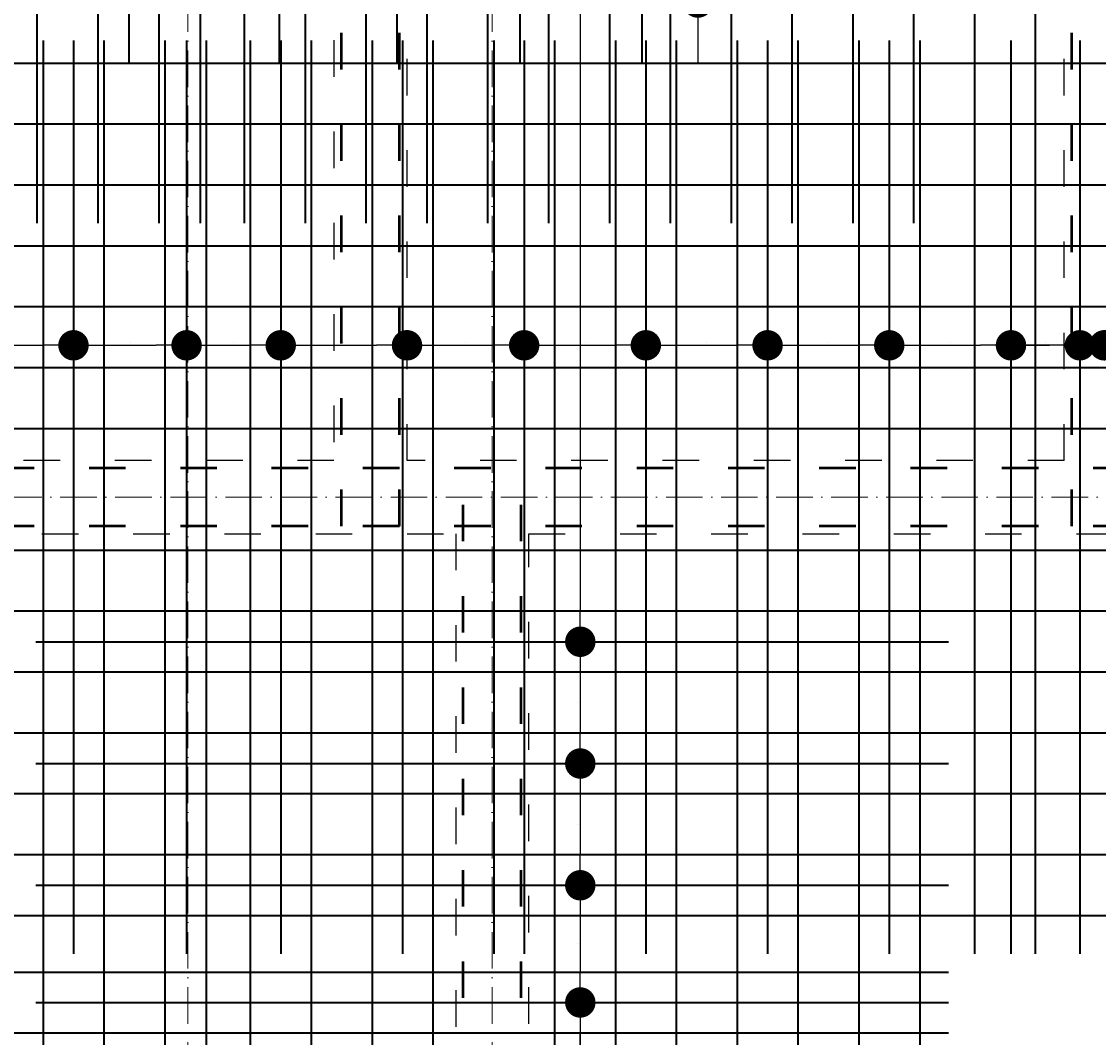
# Model space of a CAD drawing. Header units: millimetres. Extents: x 300938 to 312016, y 11971 to 20881.
# Tile 88 of 239: x 309974 to 310328, y 14522 to 14855. Entities that reach past the tile are written whole.
import ezdxf

# ---------------------------------------------------------------- set-up
doc = ezdxf.new("R2010")
doc.units = ezdxf.units.MM
doc.linetypes.add('ACAD_ISO03W100', pattern=[30, 12, -18])
doc.linetypes.add('ACAD_ISO10W100', pattern=[18, 12, -3, 0, -3])
for name, color, linetype, lineweight in [('konstrukcja wymiary', 1, 'Continuous', 13), ('osie', 5, 'ACAD_ISO10W100', 13), ('zbrojenie', 4, 'Continuous', 50), ('zbrojenie płyty', 141, 'Continuous', 35)]:
    doc.layers.add(name, color=color, linetype=linetype, lineweight=lineweight)
doc.layers.add('przerywane', color=6, linetype='ACAD_ISO03W100')
doc.styles.add('KONSTRUKCJA', font='romand.shx', dxfattribs={"oblique": 10})
doc.styles.get("Standard").update_dxf_attribs({"font": 'romand.shx', "oblique": 10})
doc.dimstyles.new('150', dxfattribs={"dimtxt": 10, "dimasz": 7, "dimexe": 1.25, "dimexo": 0.625, "dimgap": 3, "dimtad": 1, "dimdec": 0, "dimrnd": 0.5, "dimtxsty": 'KONSTRUKCJA', "dimblk": 'ARCHTICK', "dimcen": 2.5, "dimadec": 0, "dimazin": 0, "dimtfac": 1, "dimtdec": 0, "dimtix": 1, "dimtmove": 0, "dimatfit": 3, "dimfxl": 4, "dimfxlon": 1, "dimarcsym": 0})
doc.dimstyles.new('kropki', dxfattribs={"dimtxt": 0.001, "dimasz": 10, "dimexe": 1.25, "dimexo": 0.625, "dimgap": 1, "dimtad": 1, "dimtxsty": 'Standard', "dimblk": 'DOT', "dimcen": 2.5, "dimadec": 0, "dimazin": 0, "dimtfac": 1, "dimtmove": 0, "dimatfit": 3, "dimfxl": 1, "dimfxlon": 1, "dimarcsym": 0})

# ---------------------------------------------------------------- blocks, each defined once
blk = doc.blocks.new('_ArchTick')
at = {"color": 0, "linetype": 'ByBlock', "lineweight": 13, "const_width": 0.15}
blk.add_lwpolyline([(-0.5, -0.5), (0.5, 0.5)], dxfattribs=at)
blk = doc.blocks.new('*D2127')
at = {"layer": 'Defpoints', "color": 0, "transparency": 16777216}
for p in [(310572.63, 15501.22), (309884.63, 14520.22), (310572.63, 14393.22)]:
    blk.add_point(p, dxfattribs=at)
at = {"layer": 'konstrukcja wymiary', "color": 0, "lineweight": -2, "transparency": 16777216}
for p, q in [((309884.63, 15497.22), (309884.63, 15502.47)), ((309884.63, 15501.22), (310572.63, 15501.22)), ((310572.63, 15497.22), (310572.63, 15502.47))]:
    blk.add_line(p, q, dxfattribs=at)
at = {"layer": 'konstrukcja wymiary', "color": 0, "lineweight": -2, "transparency": 16777216, "xscale": 7, "yscale": 7, "zscale": 7, "rotation": 180}
blk.add_blockref('_ArchTick', (309884.63, 15501.22), dxfattribs=at)
at = {"layer": 'konstrukcja wymiary', "color": 0, "lineweight": -2, "transparency": 16777216, "xscale": 7, "yscale": 7, "zscale": 7}
blk.add_blockref('_ArchTick', (310572.63, 15501.22), dxfattribs=at)
at = {"layer": 'konstrukcja wymiary', "color": 0, "transparency": 16777216, "insert": (310228.63, 15509.22), "char_height": 10, "attachment_point": 5, "style": 'KONSTRUKCJA'}
blk.add_mtext('688', dxfattribs=at)
blk = doc.blocks.new('_Dot')
at = {"color": 0, "linetype": 'ByBlock', "lineweight": -2}
blk.add_line((-0.5, 0), (-1, 0), dxfattribs=at)
at = {"color": 0, "linetype": 'ByBlock', "const_width": 0.5}
blk.add_lwpolyline([(-0.25, 0, 1), (0.25, 0, 1)], format="xyb", close=True, dxfattribs=at)
blk = doc.blocks.new('*D2537')
at = {"layer": 'Defpoints', "color": 0, "transparency": 16777216}
for p in [(310207.13, 14881.72), (310196.24, 14861.72), (310207.13, 14861.72)]:
    blk.add_point(p, dxfattribs=at)
at = {"layer": 'konstrukcja wymiary', "color": 0, "lineweight": -2, "transparency": 16777216}
for p, q in [((310196.24, 14891.72), (310196.24, 14901.72)), ((310197.24, 14881.72), (310194.99, 14881.72)), ((310196.24, 14881.72), (310196.24, 14861.72)), ((310197.24, 14861.72), (310194.99, 14861.72)), ((310196.24, 14851.72), (310196.24, 14841.72))]:
    blk.add_line(p, q, dxfattribs=at)
at = {"layer": 'konstrukcja wymiary', "color": 0, "lineweight": -2, "transparency": 16777216, "xscale": 10, "yscale": 10, "zscale": 10}
for p, rotation in [((310196.24, 14881.72), 270), ((310196.24, 14861.72), 90)]:
    blk.add_blockref('_Dot', p, dxfattribs=dict(at, rotation=rotation))
at = {"layer": 'konstrukcja wymiary', "color": 0, "transparency": 16777216, "insert": (310195.24, 14871.72), "char_height": 0.001, "attachment_point": 5, "rotation": 90}
blk.add_mtext('20', dxfattribs=at)
blk = doc.blocks.new('*D2542')
at = {"layer": 'Defpoints', "color": 0, "transparency": 16777216}
for p in [(310147.13, 14911.72), (310149.13, 14651.72), (310157.58, 14651.72)]:
    blk.add_point(p, dxfattribs=at)
at = {"layer": 'konstrukcja wymiary', "color": 0, "lineweight": -2, "transparency": 16777216}
for p, q in [((310156.58, 14911.72), (310158.83, 14911.72)), ((310157.58, 14901.72), (310157.58, 14661.72)), ((310156.58, 14651.72), (310158.83, 14651.72))]:
    blk.add_line(p, q, dxfattribs=at)
at = {"layer": 'konstrukcja wymiary', "color": 0, "lineweight": -2, "transparency": 16777216, "xscale": 10, "yscale": 10, "zscale": 10}
for p, rotation in [((310157.58, 14911.72), 90), ((310157.58, 14651.72), 270)]:
    blk.add_blockref('_Dot', p, dxfattribs=dict(at, rotation=rotation))
at = {"layer": 'konstrukcja wymiary', "color": 0, "transparency": 16777216, "insert": (310156.58, 14781.72), "char_height": 0.001, "attachment_point": 5, "rotation": 90}
blk.add_mtext('260', dxfattribs=at)
blk = doc.blocks.new('*D2543')
at = {"layer": 'Defpoints', "color": 0, "transparency": 16777216}
for p in [(310149.13, 14651.72), (310149.13, 14611.72), (310157.58, 14611.72)]:
    blk.add_point(p, dxfattribs=at)
at = {"layer": 'konstrukcja wymiary', "color": 0, "lineweight": -2, "transparency": 16777216}
for p, q in [((310156.58, 14651.72), (310158.83, 14651.72)), ((310157.58, 14641.72), (310157.58, 14621.72)), ((310156.58, 14611.72), (310158.83, 14611.72))]:
    blk.add_line(p, q, dxfattribs=at)
at = {"layer": 'konstrukcja wymiary', "color": 0, "lineweight": -2, "transparency": 16777216, "xscale": 10, "yscale": 10, "zscale": 10}
for p, rotation in [((310157.58, 14651.72), 90), ((310157.58, 14611.72), 270)]:
    blk.add_blockref('_Dot', p, dxfattribs=dict(at, rotation=rotation))
at = {"layer": 'konstrukcja wymiary', "color": 0, "transparency": 16777216, "insert": (310156.58, 14631.72), "char_height": 0.001, "attachment_point": 5, "rotation": 90}
blk.add_mtext('40', dxfattribs=at)
blk = doc.blocks.new('*D2544')
at = {"layer": 'Defpoints', "color": 0, "transparency": 16777216}
for p in [(310149.13, 14611.72), (310149.13, 14571.72), (310157.58, 14571.72)]:
    blk.add_point(p, dxfattribs=at)
at = {"layer": 'konstrukcja wymiary', "color": 0, "lineweight": -2, "transparency": 16777216}
for p, q in [((310156.58, 14611.72), (310158.83, 14611.72)), ((310157.58, 14601.72), (310157.58, 14581.72)), ((310156.58, 14571.72), (310158.83, 14571.72))]:
    blk.add_line(p, q, dxfattribs=at)
at = {"layer": 'konstrukcja wymiary', "color": 0, "lineweight": -2, "transparency": 16777216, "xscale": 10, "yscale": 10, "zscale": 10}
for p, rotation in [((310157.58, 14611.72), 90), ((310157.58, 14571.72), 270)]:
    blk.add_blockref('_Dot', p, dxfattribs=dict(at, rotation=rotation))
at = {"layer": 'konstrukcja wymiary', "color": 0, "transparency": 16777216, "insert": (310156.58, 14591.72), "char_height": 0.001, "attachment_point": 5, "rotation": 90}
blk.add_mtext('40', dxfattribs=at)
blk = doc.blocks.new('*D2545')
at = {"layer": 'Defpoints', "color": 0, "transparency": 16777216}
for p in [(310149.13, 14571.72), (310149.13, 14533.22), (310157.58, 14533.22)]:
    blk.add_point(p, dxfattribs=at)
at = {"layer": 'konstrukcja wymiary', "color": 0, "lineweight": -2, "transparency": 16777216}
for p, q in [((310156.58, 14571.72), (310158.83, 14571.72)), ((310157.58, 14561.72), (310157.58, 14543.22)), ((310156.58, 14533.22), (310158.83, 14533.22))]:
    blk.add_line(p, q, dxfattribs=at)
at = {"layer": 'konstrukcja wymiary', "color": 0, "lineweight": -2, "transparency": 16777216, "xscale": 10, "yscale": 10, "zscale": 10}
for p, rotation in [((310157.58, 14571.72), 90), ((310157.58, 14533.22), 270)]:
    blk.add_blockref('_Dot', p, dxfattribs=dict(at, rotation=rotation))
at = {"layer": 'konstrukcja wymiary', "color": 0, "transparency": 16777216, "insert": (310156.58, 14552.47), "char_height": 0.001, "attachment_point": 5, "rotation": 90}
blk.add_mtext('38,5', dxfattribs=at)
blk = doc.blocks.new('*D2546')
at = {"layer": 'Defpoints', "color": 0, "transparency": 16777216}
for p in [(310149.13, 14533.22), (310149.13, 14493.22), (310157.58, 14493.22)]:
    blk.add_point(p, dxfattribs=at)
at = {"layer": 'konstrukcja wymiary', "color": 0, "lineweight": -2, "transparency": 16777216}
for p, q in [((310156.58, 14533.22), (310158.83, 14533.22)), ((310157.58, 14523.22), (310157.58, 14503.22)), ((310156.58, 14493.22), (310158.83, 14493.22))]:
    blk.add_line(p, q, dxfattribs=at)
at = {"layer": 'konstrukcja wymiary', "color": 0, "lineweight": -2, "transparency": 16777216, "xscale": 10, "yscale": 10, "zscale": 10}
for p, rotation in [((310157.58, 14533.22), 90), ((310157.58, 14493.22), 270)]:
    blk.add_blockref('_Dot', p, dxfattribs=dict(at, rotation=rotation))
at = {"layer": 'konstrukcja wymiary', "color": 0, "transparency": 16777216, "insert": (310156.58, 14513.22), "char_height": 0.001, "attachment_point": 5, "rotation": 90}
blk.add_mtext('40', dxfattribs=at)
blk = doc.blocks.new('*D2695')
at = {"layer": 'Defpoints', "color": 0, "transparency": 16777216}
for p in [(309991.01, 14749.11), (309951.01, 14741.72), (309991.01, 14741.72)]:
    blk.add_point(p, dxfattribs=at)
at = {"layer": 'konstrukcja wymiary', "color": 0, "lineweight": -2, "transparency": 16777216}
for p, q in [((309951.01, 14748.11), (309951.01, 14750.36)), ((309961.01, 14749.11), (309981.01, 14749.11)), ((309991.01, 14748.11), (309991.01, 14750.36))]:
    blk.add_line(p, q, dxfattribs=at)
at = {"layer": 'konstrukcja wymiary', "color": 0, "lineweight": -2, "transparency": 16777216, "xscale": 10, "yscale": 10, "zscale": 10, "rotation": 180}
blk.add_blockref('_Dot', (309951.01, 14749.11), dxfattribs=at)
at = {"layer": 'konstrukcja wymiary', "color": 0, "lineweight": -2, "transparency": 16777216, "xscale": 10, "yscale": 10, "zscale": 10}
blk.add_blockref('_Dot', (309991.01, 14749.11), dxfattribs=at)
at = {"layer": 'konstrukcja wymiary', "color": 0, "transparency": 16777216, "insert": (309971.01, 14750.11), "char_height": 0.001, "attachment_point": 5}
blk.add_mtext('40', dxfattribs=at)
blk = doc.blocks.new('*D2696')
at = {"layer": 'Defpoints', "color": 0, "transparency": 16777216}
for p in [(310028.18, 14749.11), (309991.01, 14741.72), (310028.18, 14741.72)]:
    blk.add_point(p, dxfattribs=at)
at = {"layer": 'konstrukcja wymiary', "color": 0, "lineweight": -2, "transparency": 16777216}
for p, q in [((309991.01, 14748.11), (309991.01, 14750.36)), ((310001.01, 14749.11), (310018.18, 14749.11)), ((310028.18, 14748.11), (310028.18, 14750.36))]:
    blk.add_line(p, q, dxfattribs=at)
at = {"layer": 'konstrukcja wymiary', "color": 0, "lineweight": -2, "transparency": 16777216, "xscale": 10, "yscale": 10, "zscale": 10, "rotation": 180}
blk.add_blockref('_Dot', (309991.01, 14749.11), dxfattribs=at)
at = {"layer": 'konstrukcja wymiary', "color": 0, "lineweight": -2, "transparency": 16777216, "xscale": 10, "yscale": 10, "zscale": 10}
blk.add_blockref('_Dot', (310028.18, 14749.11), dxfattribs=at)
at = {"layer": 'konstrukcja wymiary', "color": 0, "transparency": 16777216, "insert": (310009.59, 14750.11), "char_height": 0.001, "attachment_point": 5}
blk.add_mtext('37,16', dxfattribs=at)
blk = doc.blocks.new('*D2697')
at = {"layer": 'Defpoints', "color": 0, "transparency": 16777216}
for p in [(310059.13, 14749.11), (310028.18, 14741.72), (310059.13, 14741.72)]:
    blk.add_point(p, dxfattribs=at)
at = {"layer": 'konstrukcja wymiary', "color": 0, "lineweight": -2, "transparency": 16777216}
for p, q in [((310028.18, 14748.11), (310028.18, 14750.36)), ((310038.18, 14749.11), (310049.13, 14749.11)), ((310059.13, 14748.11), (310059.13, 14750.36))]:
    blk.add_line(p, q, dxfattribs=at)
at = {"layer": 'konstrukcja wymiary', "color": 0, "lineweight": -2, "transparency": 16777216, "xscale": 10, "yscale": 10, "zscale": 10, "rotation": 180}
blk.add_blockref('_Dot', (310028.18, 14749.11), dxfattribs=at)
at = {"layer": 'konstrukcja wymiary', "color": 0, "lineweight": -2, "transparency": 16777216, "xscale": 10, "yscale": 10, "zscale": 10}
blk.add_blockref('_Dot', (310059.13, 14749.11), dxfattribs=at)
at = {"layer": 'konstrukcja wymiary', "color": 0, "transparency": 16777216, "insert": (310043.65, 14750.11), "char_height": 0.001, "attachment_point": 5}
blk.add_mtext('30,95', dxfattribs=at)
blk = doc.blocks.new('*D2698')
at = {"layer": 'Defpoints', "color": 0, "transparency": 16777216}
for p in [(310100.63, 14749.11), (310059.13, 14741.72), (310100.63, 14741.72)]:
    blk.add_point(p, dxfattribs=at)
at = {"layer": 'konstrukcja wymiary', "color": 0, "lineweight": -2, "transparency": 16777216}
for p, q in [((310059.13, 14748.11), (310059.13, 14750.36)), ((310069.13, 14749.11), (310090.63, 14749.11)), ((310100.63, 14748.11), (310100.63, 14750.36))]:
    blk.add_line(p, q, dxfattribs=at)
at = {"layer": 'konstrukcja wymiary', "color": 0, "lineweight": -2, "transparency": 16777216, "xscale": 10, "yscale": 10, "zscale": 10, "rotation": 180}
blk.add_blockref('_Dot', (310059.13, 14749.11), dxfattribs=at)
at = {"layer": 'konstrukcja wymiary', "color": 0, "lineweight": -2, "transparency": 16777216, "xscale": 10, "yscale": 10, "zscale": 10}
blk.add_blockref('_Dot', (310100.63, 14749.11), dxfattribs=at)
at = {"layer": 'konstrukcja wymiary', "color": 0, "transparency": 16777216, "insert": (310079.88, 14750.11), "char_height": 0.001, "attachment_point": 5}
blk.add_mtext('41,5', dxfattribs=at)
blk = doc.blocks.new('*D2699')
at = {"layer": 'Defpoints', "color": 0, "transparency": 16777216}
for p in [(310139.13, 14749.11), (310100.63, 14741.72), (310139.13, 14741.72)]:
    blk.add_point(p, dxfattribs=at)
at = {"layer": 'konstrukcja wymiary', "color": 0, "lineweight": -2, "transparency": 16777216}
for p, q in [((310100.63, 14748.11), (310100.63, 14750.36)), ((310110.63, 14749.11), (310129.13, 14749.11)), ((310139.13, 14748.11), (310139.13, 14750.36))]:
    blk.add_line(p, q, dxfattribs=at)
at = {"layer": 'konstrukcja wymiary', "color": 0, "lineweight": -2, "transparency": 16777216, "xscale": 10, "yscale": 10, "zscale": 10, "rotation": 180}
blk.add_blockref('_Dot', (310100.63, 14749.11), dxfattribs=at)
at = {"layer": 'konstrukcja wymiary', "color": 0, "lineweight": -2, "transparency": 16777216, "xscale": 10, "yscale": 10, "zscale": 10}
blk.add_blockref('_Dot', (310139.13, 14749.11), dxfattribs=at)
at = {"layer": 'konstrukcja wymiary', "color": 0, "transparency": 16777216, "insert": (310119.88, 14750.11), "char_height": 0.001, "attachment_point": 5}
blk.add_mtext('38,5', dxfattribs=at)
blk = doc.blocks.new('*D2700')
at = {"layer": 'Defpoints', "color": 0, "transparency": 16777216}
for p in [(310179.13, 14749.11), (310139.13, 14741.72), (310179.13, 14741.72)]:
    blk.add_point(p, dxfattribs=at)
at = {"layer": 'konstrukcja wymiary', "color": 0, "lineweight": -2, "transparency": 16777216}
for p, q in [((310139.13, 14748.11), (310139.13, 14750.36)), ((310149.13, 14749.11), (310169.13, 14749.11)), ((310179.13, 14748.11), (310179.13, 14750.36))]:
    blk.add_line(p, q, dxfattribs=at)
at = {"layer": 'konstrukcja wymiary', "color": 0, "lineweight": -2, "transparency": 16777216, "xscale": 10, "yscale": 10, "zscale": 10, "rotation": 180}
blk.add_blockref('_Dot', (310139.13, 14749.11), dxfattribs=at)
at = {"layer": 'konstrukcja wymiary', "color": 0, "lineweight": -2, "transparency": 16777216, "xscale": 10, "yscale": 10, "zscale": 10}
blk.add_blockref('_Dot', (310179.13, 14749.11), dxfattribs=at)
at = {"layer": 'konstrukcja wymiary', "color": 0, "transparency": 16777216, "insert": (310159.13, 14750.11), "char_height": 0.001, "attachment_point": 5}
blk.add_mtext('40', dxfattribs=at)
blk = doc.blocks.new('*D2701')
at = {"layer": 'Defpoints', "color": 0, "transparency": 16777216}
for p in [(310219.13, 14749.11), (310179.13, 14741.72), (310219.13, 14741.72)]:
    blk.add_point(p, dxfattribs=at)
at = {"layer": 'konstrukcja wymiary', "color": 0, "lineweight": -2, "transparency": 16777216}
for p, q in [((310179.13, 14748.11), (310179.13, 14750.36)), ((310189.13, 14749.11), (310209.13, 14749.11)), ((310219.13, 14748.11), (310219.13, 14750.36))]:
    blk.add_line(p, q, dxfattribs=at)
at = {"layer": 'konstrukcja wymiary', "color": 0, "lineweight": -2, "transparency": 16777216, "xscale": 10, "yscale": 10, "zscale": 10, "rotation": 180}
blk.add_blockref('_Dot', (310179.13, 14749.11), dxfattribs=at)
at = {"layer": 'konstrukcja wymiary', "color": 0, "lineweight": -2, "transparency": 16777216, "xscale": 10, "yscale": 10, "zscale": 10}
blk.add_blockref('_Dot', (310219.13, 14749.11), dxfattribs=at)
at = {"layer": 'konstrukcja wymiary', "color": 0, "transparency": 16777216, "insert": (310199.13, 14750.11), "char_height": 0.001, "attachment_point": 5}
blk.add_mtext('40', dxfattribs=at)
blk = doc.blocks.new('*D2702')
at = {"layer": 'Defpoints', "color": 0, "transparency": 16777216}
for p in [(310259.13, 14749.11), (310219.13, 14741.72), (310259.13, 14741.72)]:
    blk.add_point(p, dxfattribs=at)
at = {"layer": 'konstrukcja wymiary', "color": 0, "lineweight": -2, "transparency": 16777216}
for p, q in [((310219.13, 14748.11), (310219.13, 14750.36)), ((310229.13, 14749.11), (310249.13, 14749.11)), ((310259.13, 14748.11), (310259.13, 14750.36))]:
    blk.add_line(p, q, dxfattribs=at)
at = {"layer": 'konstrukcja wymiary', "color": 0, "lineweight": -2, "transparency": 16777216, "xscale": 10, "yscale": 10, "zscale": 10, "rotation": 180}
blk.add_blockref('_Dot', (310219.13, 14749.11), dxfattribs=at)
at = {"layer": 'konstrukcja wymiary', "color": 0, "lineweight": -2, "transparency": 16777216, "xscale": 10, "yscale": 10, "zscale": 10}
blk.add_blockref('_Dot', (310259.13, 14749.11), dxfattribs=at)
at = {"layer": 'konstrukcja wymiary', "color": 0, "transparency": 16777216, "insert": (310239.13, 14750.11), "char_height": 0.001, "attachment_point": 5}
blk.add_mtext('40', dxfattribs=at)
blk = doc.blocks.new('*D2703')
at = {"layer": 'Defpoints', "color": 0, "transparency": 16777216}
for p in [(310299.13, 14749.11), (310259.13, 14741.72), (310299.13, 14721.72)]:
    blk.add_point(p, dxfattribs=at)
at = {"layer": 'konstrukcja wymiary', "color": 0, "lineweight": -2, "transparency": 16777216}
for p, q in [((310259.13, 14748.11), (310259.13, 14750.36)), ((310269.13, 14749.11), (310289.13, 14749.11)), ((310299.13, 14748.11), (310299.13, 14750.36))]:
    blk.add_line(p, q, dxfattribs=at)
at = {"layer": 'konstrukcja wymiary', "color": 0, "lineweight": -2, "transparency": 16777216, "xscale": 10, "yscale": 10, "zscale": 10, "rotation": 180}
blk.add_blockref('_Dot', (310259.13, 14749.11), dxfattribs=at)
at = {"layer": 'konstrukcja wymiary', "color": 0, "lineweight": -2, "transparency": 16777216, "xscale": 10, "yscale": 10, "zscale": 10}
blk.add_blockref('_Dot', (310299.13, 14749.11), dxfattribs=at)
at = {"layer": 'konstrukcja wymiary', "color": 0, "transparency": 16777216, "insert": (310279.13, 14750.11), "char_height": 0.001, "attachment_point": 5}
blk.add_mtext('40', dxfattribs=at)
blk = doc.blocks.new('*D2704')
at = {"layer": 'Defpoints', "color": 0, "transparency": 16777216}
for p in [(310321.77, 14749.11), (310299.13, 14721.72), (310321.77, 14721.72)]:
    blk.add_point(p, dxfattribs=at)
at = {"layer": 'konstrukcja wymiary', "color": 0, "lineweight": -2, "transparency": 16777216}
for p, q in [((310299.13, 14748.11), (310299.13, 14750.36)), ((310309.13, 14749.11), (310311.77, 14749.11)), ((310321.77, 14748.11), (310321.77, 14750.36))]:
    blk.add_line(p, q, dxfattribs=at)
at = {"layer": 'konstrukcja wymiary', "color": 0, "lineweight": -2, "transparency": 16777216, "xscale": 10, "yscale": 10, "zscale": 10, "rotation": 180}
blk.add_blockref('_Dot', (310299.13, 14749.11), dxfattribs=at)
at = {"layer": 'konstrukcja wymiary', "color": 0, "lineweight": -2, "transparency": 16777216, "xscale": 10, "yscale": 10, "zscale": 10}
blk.add_blockref('_Dot', (310321.77, 14749.11), dxfattribs=at)
at = {"layer": 'konstrukcja wymiary', "color": 0, "transparency": 16777216, "insert": (310310.45, 14750.11), "char_height": 0.001, "attachment_point": 5}
blk.add_mtext('22,64', dxfattribs=at)
blk = doc.blocks.new('*D2705')
at = {"layer": 'Defpoints', "color": 0, "transparency": 16777216}
for p in [(310329.81, 14749.11), (310321.77, 14721.72), (310329.81, 14721.72)]:
    blk.add_point(p, dxfattribs=at)
at = {"layer": 'konstrukcja wymiary', "color": 0, "lineweight": -2, "transparency": 16777216}
for p, q in [((310311.77, 14749.11), (310301.77, 14749.11)), ((310321.77, 14748.11), (310321.77, 14750.36)), ((310321.77, 14749.11), (310329.81, 14749.11)), ((310329.81, 14748.11), (310329.81, 14750.36)), ((310339.81, 14749.11), (310349.81, 14749.11))]:
    blk.add_line(p, q, dxfattribs=at)
at = {"layer": 'konstrukcja wymiary', "color": 0, "lineweight": -2, "transparency": 16777216, "xscale": 10, "yscale": 10, "zscale": 10}
blk.add_blockref('_Dot', (310321.77, 14749.11), dxfattribs=at)
at = {"layer": 'konstrukcja wymiary', "color": 0, "lineweight": -2, "transparency": 16777216, "xscale": 10, "yscale": 10, "zscale": 10, "rotation": 180}
blk.add_blockref('_Dot', (310329.81, 14749.11), dxfattribs=at)
at = {"layer": 'konstrukcja wymiary', "color": 0, "transparency": 16777216, "insert": (310325.79, 14750.11), "char_height": 0.001, "attachment_point": 5}
blk.add_mtext('8,04', dxfattribs=at)
blk = doc.blocks.new('*D2706')
at = {"layer": 'Defpoints', "color": 0, "transparency": 16777216}
for p in [(310338.13, 14749.11), (310329.81, 14721.72), (310338.13, 14721.72)]:
    blk.add_point(p, dxfattribs=at)
at = {"layer": 'konstrukcja wymiary', "color": 0, "lineweight": -2, "transparency": 16777216}
for p, q in [((310319.81, 14749.11), (310309.81, 14749.11)), ((310329.81, 14748.11), (310329.81, 14750.36)), ((310329.81, 14749.11), (310338.13, 14749.11)), ((310338.13, 14748.11), (310338.13, 14750.36)), ((310348.13, 14749.11), (310358.13, 14749.11))]:
    blk.add_line(p, q, dxfattribs=at)
at = {"layer": 'konstrukcja wymiary', "color": 0, "lineweight": -2, "transparency": 16777216, "xscale": 10, "yscale": 10, "zscale": 10}
blk.add_blockref('_Dot', (310329.81, 14749.11), dxfattribs=at)
at = {"layer": 'konstrukcja wymiary', "color": 0, "lineweight": -2, "transparency": 16777216, "xscale": 10, "yscale": 10, "zscale": 10, "rotation": 180}
blk.add_blockref('_Dot', (310338.13, 14749.11), dxfattribs=at)
at = {"layer": 'konstrukcja wymiary', "color": 0, "transparency": 16777216, "insert": (310333.97, 14750.11), "char_height": 0.001, "attachment_point": 5}
blk.add_mtext('8,32', dxfattribs=at)
blk = doc.blocks.new('*D2860')
at = {"layer": 'Defpoints', "color": 0, "transparency": 16777216}
for p in [(310157.58, 14503.22), (310169.13, 14503.22), (310149.13, 14493.22)]:
    blk.add_point(p, dxfattribs=at)
at = {"layer": 'konstrukcja wymiary', "color": 0, "lineweight": -2, "transparency": 16777216}
for p, q in [((310157.58, 14513.22), (310157.58, 14523.22)), ((310158.58, 14503.22), (310156.33, 14503.22)), ((310157.58, 14493.22), (310157.58, 14503.22)), ((310156.58, 14493.22), (310158.83, 14493.22)), ((310157.58, 14483.22), (310157.58, 14473.22))]:
    blk.add_line(p, q, dxfattribs=at)
at = {"layer": 'konstrukcja wymiary', "color": 0, "lineweight": -2, "transparency": 16777216, "xscale": 10, "yscale": 10, "zscale": 10}
for p, rotation in [((310157.58, 14503.22), 270), ((310157.58, 14493.22), 90)]:
    blk.add_blockref('_Dot', p, dxfattribs=dict(at, rotation=rotation))
at = {"layer": 'konstrukcja wymiary', "color": 0, "transparency": 16777216, "insert": (310156.58, 14498.22), "char_height": 0.001, "attachment_point": 5, "rotation": 90}
blk.add_mtext('10', dxfattribs=at)

msp = doc.modelspace()

# ---------------------------------------------------------------- linework, layer by layer
at = {"layer": 'osie'}
for p, q in [((310028.631, 15606.148), (310028.631, 13976.332)), ((310128.631, 15606.148), (310128.631, 13976.332)), ((308773.963, 14699.224), (310778.683, 14699.224))]:
    msp.add_line(p, q, dxfattribs=at)
at = {"layer": 'przerywane'}
for p, q in [((310316.631, 14711.224), (310316.631, 15267.224)), ((310100.631, 14711.224), (310100.631, 14993.324)), ((310076.631, 14969.324), (310076.631, 14711.224)), ((310076.631, 14711.224), (309420.631, 14711.224)), ((310316.631, 14711.224), (310100.631, 14711.224)), ((309620.631, 14687.224), (310116.631, 14687.224)), ((310116.631, 14687.224), (310116.631, 14136.224)), ((310140.631, 14687.224), (310736.748, 14687.224)), ((310140.631, 14076.224), (310140.631, 14687.224))]:
    msp.add_line(p, q, dxfattribs=at)
at = {"layer": 'zbrojenie', "linetype": 'ACAD_ISO03W100'}
for p, q in [((310319.131, 14689.724), (310319.131, 15288.724)), ((310079.131, 14689.724), (310079.131, 14990.824)), ((310098.131, 14689.724), (310098.131, 14990.824)), ((310758.131, 14708.724), (308979.131, 14708.724)), ((310119.131, 14054.724), (310119.131, 14708.724)), ((310138.131, 14054.724), (310138.131, 14708.724)), ((310758.131, 14689.724), (308979.131, 14689.724))]:
    msp.add_line(p, q, dxfattribs=at)
at = {"layer": 'zbrojenie płyty'}
for p, q in [((310019.014, 15288.724), (310019.014, 14789.224)), ((310032.631, 15288.724), (310032.631, 14789.224)), ((310047.131, 15288.724), (310047.131, 14789.224)), ((310067.131, 15288.724), (310067.131, 14789.224)), ((310087.131, 15288.724), (310087.131, 14789.224)), ((310107.131, 15288.724), (310107.131, 14789.224)), ((310127.131, 15288.724), (310127.131, 14789.224)), ((310147.131, 15288.724), (310147.131, 14789.224)), ((310167.131, 15288.724), (310167.131, 14789.224)), ((310187.131, 15288.724), (310187.131, 14789.224)), ((310207.131, 15288.724), (310207.131, 14789.224)), ((310227.131, 15288.724), (310227.131, 14789.224)), ((310247.131, 15288.724), (310247.131, 14789.224)), ((310267.131, 15288.724), (310267.131, 14789.224)), ((310287.131, 15288.724), (310287.131, 14549.224)), ((310307.131, 15288.724), (310307.131, 14549.224)), ((310058.631, 15142.036), (310058.631, 14842.036)), ((310097.272, 15142.036), (310097.272, 14842.036)), ((310137.76, 15142.036), (310137.76, 14842.036)), ((310177.833, 15142.036), (310177.833, 14842.036)), ((309979.014, 14981.724), (309979.014, 14789.224)), ((309999.014, 14981.724), (309999.014, 14789.224)), ((310009.257, 14981.724), (310009.257, 14842.036)), ((309981.014, 14849.224), (309981.014, 14114.724)), ((309991.014, 14849.224), (309991.014, 14549.224)), ((310001.014, 14849.224), (310001.014, 14114.724)), ((310021.014, 14849.224), (310021.014, 14114.724)), ((310028.176, 14849.224), (310028.176, 14549.224)), ((310034.631, 14849.224), (310034.631, 14114.724)), ((310049.131, 14849.224), (310049.131, 14114.724)), ((310059.131, 14849.224), (310059.131, 14549.224)), ((310069.131, 14849.224), (310069.131, 14114.724)), ((310089.131, 14849.224), (310089.131, 14114.724)), ((310099.131, 14849.224), (310099.131, 14549.224)), ((310109.131, 14849.224), (310109.131, 14114.724)), ((310129.131, 14849.224), (310129.131, 14549.224)), ((310139.131, 14849.224), (310139.131, 14549.224)), ((310149.131, 14849.224), (310149.131, 14054.724)), ((310169.131, 14849.224), (310169.131, 14054.724)), ((310179.131, 14849.224), (310179.131, 14549.224)), ((310189.131, 14849.224), (310189.131, 14054.724)), ((310209.131, 14849.224), (310209.131, 14054.724)), ((310219.131, 14849.224), (310219.131, 14549.224)), ((310229.131, 14849.224), (310229.131, 14054.724)), ((310249.131, 14849.224), (310249.131, 14054.724)), ((310259.131, 14849.224), (310259.131, 14549.224)), ((310269.131, 14849.224), (310269.131, 14054.724)), ((310299.131, 14849.224), (310299.131, 14549.224)), ((310321.766, 14849.224), (310321.766, 14549.224)), ((310758.131, 14841.724), (309838.631, 14841.724)), ((310758.131, 14821.724), (309838.631, 14821.724)), ((310758.131, 14801.724), (309838.631, 14801.724)), ((310758.131, 14781.724), (309838.631, 14781.724)), ((310758.131, 14761.724), (309838.631, 14761.724)), ((310758.131, 14741.724), (309838.631, 14741.724)), ((310758.131, 14721.724), (309838.631, 14721.724)), ((310760.131, 14681.724), (309840.631, 14681.724)), ((310760.131, 14661.724), (309840.631, 14661.724)), ((309978.631, 14651.724), (310278.631, 14651.724)), ((310760.131, 14641.724), (309840.631, 14641.724)), ((310760.131, 14621.724), (309840.631, 14621.724)), ((309978.631, 14611.724), (310278.631, 14611.724)), ((310760.131, 14601.724), (309840.631, 14601.724)), ((310760.131, 14581.724), (309840.631, 14581.724)), ((309978.631, 14571.724), (310278.631, 14571.724)), ((310760.131, 14561.724), (309840.631, 14561.724)), ((309458.631, 14543.224), (310278.631, 14543.224)), ((309978.631, 14533.224), (310278.631, 14533.224)), ((309458.631, 14523.224), (310278.631, 14523.224))]:
    msp.add_line(p, q, dxfattribs=at)

# ---------------------------------------------------------------- dimensions: what is measured, and where the dimension line sits
at = {"layer": 'konstrukcja wymiary'}
for base, p1, p2, dimstyle, picture, middle in [((310572.631, 15501.224), (309884.631, 14520.224), (310572.631, 14393.224), '150', '*D2127', (310228.631, 15509.224)), ((309991.014, 14749.109), (309951.014, 14741.724), (309991.014, 14741.724), 'kropki', '*D2695', (309971.014, 14750.109)), ((310028.176, 14749.109), (309991.014, 14741.724), (310028.176, 14741.724), 'kropki', '*D2696', (310009.595, 14750.109)), ((310059.13105, 14749.10877), (310028.17606, 14741.72371), (310059.13105, 14741.72371), 'kropki', '*D2697', (310043.65356, 14750.10937)), ((310100.631, 14749.109), (310059.131, 14741.724), (310100.631, 14741.724), 'kropki', '*D2698', (310079.881, 14750.109)), ((310139.131, 14749.109), (310100.631, 14741.724), (310139.131, 14741.724), 'kropki', '*D2699', (310119.881, 14750.109)), ((310179.131, 14749.109), (310139.131, 14741.724), (310179.131, 14741.724), 'kropki', '*D2700', (310159.131, 14750.109)), ((310219.131, 14749.109), (310179.131, 14741.724), (310219.131, 14741.724), 'kropki', '*D2701', (310199.131, 14750.109)), ((310259.131, 14749.109), (310219.131, 14741.724), (310259.131, 14741.724), 'kropki', '*D2702', (310239.131, 14750.109)), ((310299.131, 14749.109), (310259.131, 14741.724), (310299.131, 14721.724), 'kropki', '*D2703', (310279.131, 14750.109)), ((310321.7663, 14749.1088), (310299.1311, 14721.7237), (310321.7663, 14721.7237), 'kropki', '*D2704', (310310.4487, 14750.1094)), ((310329.8111, 14749.1088), (310321.7663, 14721.7237), (310329.8111, 14721.7237), 'kropki', '*D2705', (310325.7887, 14750.1094)), ((310338.131, 14749.109), (310329.811, 14721.724), (310338.131, 14721.724), 'kropki', '*D2706', (310333.971, 14750.109))]:
    dim = msp.add_linear_dim(base=base, p1=p1, p2=p2, dimstyle=dimstyle, override={"dimtmove": 1}, dxfattribs=at)
    dim.commit()
    dim.dimension.update_dxf_attribs({"geometry": picture, "text_midpoint": middle})
for base, p1, p2, picture, middle in [((310157.578, 14651.724), (310147.131, 14911.724), (310149.131, 14651.724), '*D2542', (310156.578, 14781.724)), ((310196.237, 14861.724), (310207.131, 14881.724), (310207.131, 14861.724), '*D2537', (310195.236, 14871.724)), ((310157.578, 14611.724), (310149.131, 14651.724), (310149.131, 14611.724), '*D2543', (310156.578, 14631.724)), ((310157.578, 14571.724), (310149.131, 14611.724), (310149.131, 14571.724), '*D2544', (310156.578, 14591.724)), ((310157.578, 14533.224), (310149.131, 14571.724), (310149.131, 14533.224), '*D2545', (310156.578, 14552.474)), ((310157.578, 14493.224), (310149.131, 14533.224), (310149.131, 14493.224), '*D2546', (310156.578, 14513.224)), ((310157.578, 14503.224), (310149.131, 14493.224), (310169.131, 14503.224), '*D2860', (310156.578, 14498.224))]:
    dim = msp.add_linear_dim(base=base, p1=p1, p2=p2, angle=90, dimstyle='kropki', override={"dimtmove": 1}, dxfattribs=at)
    dim.commit()
    dim.dimension.update_dxf_attribs({"geometry": picture, "text_midpoint": middle})

doc.saveas('drawing.dxf')
